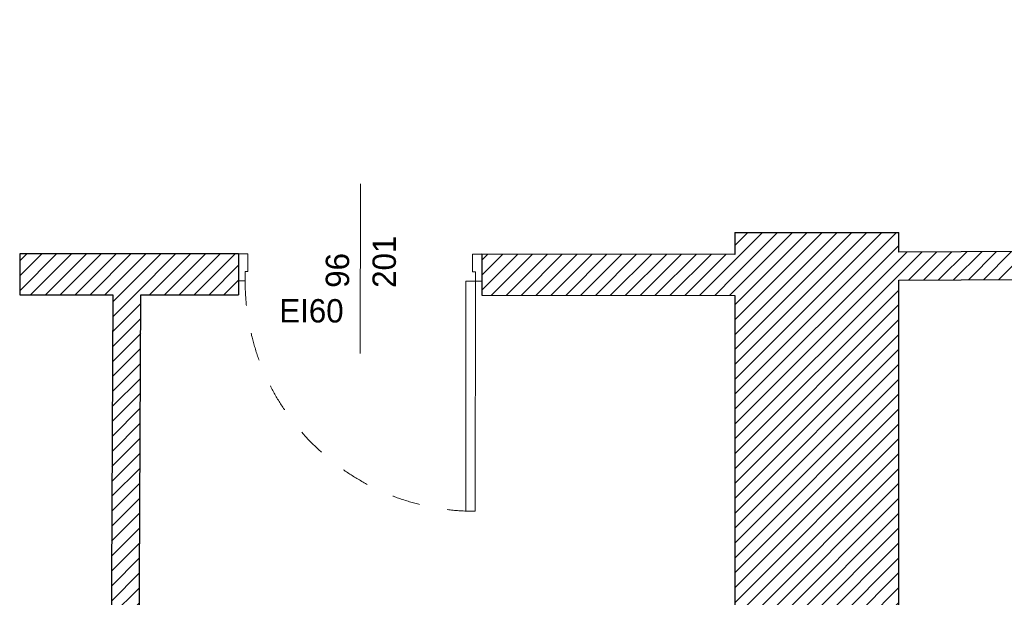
# Model space of a CAD drawing. Header units: millimetres. Extents: x 172139 to 266886, y 98118 to 138225.
# Tile 87 of 123: x 227383 to 231592, y 109739 to 112208. Entities that reach past the tile are written whole.
import ezdxf
from ezdxf.enums import TextEntityAlignment as Align

# ---------------------------------------------------------------- set-up
doc = ezdxf.new("R2010")
doc.units = ezdxf.units.MM
doc.header["$MEASUREMENT"] = 0
doc.linetypes.add('Przerywana', pattern=[240, 120, -120])
for name, color, linetype in [('Drzwi ArchiCAD', 7, 'Continuous'), ('KR_INW', 7, 'Continuous'), ('Znaczniki drzwi ArchiCADa', 7, 'Continuous')]:
    doc.layers.add(name, color=color, linetype=linetype)
for name, color, linetype, lineweight in [('Drzwi ArchiCAD_Nr_pióra__1', 7, 'Continuous', 13), ('Drzwi ArchiCAD_Nr_pióra__27', 7, 'Continuous', 25), ('KR_INW_Nr_pióra__101', 252, 'Continuous', 5), ('KR_INW_Nr_pióra__27', 7, 'Continuous', 25), ('KR_INW_Nr_pióra__47', 7, 'Continuous', 15), ('Znaczniki drzwi ArchiCADa_Nr_pióra__7', 7, 'Continuous', 13)]:
    doc.layers.add(name, color=color, linetype=linetype, lineweight=lineweight)
doc.layers.add('KR_INW_Nr_pióra__102', color=7, linetype='Continuous', lineweight=5, true_color=0xcccccc)
doc.layers.add('Znaczniki drzwi ArchiCADa_Nr_pióra__20', color=7, linetype='Continuous', lineweight=13, true_color=0xb00000)
doc.styles.add('GENERATED_STYLE_1', font='txt')
pattern_1 = [(45, (0, 0), (-31.819804, 31.819804), [])]

# ---------------------------------------------------------------- blocks, each defined once
blk = doc.blocks.new('Drzwi 19_22')
at = {"layer": 'Drzwi ArchiCAD_Nr_pióra__1', "linetype": 'Continuous'}
for p, q in [((452, 0), (452, 984)), ((452, 984), (492, 984)), ((492, 984), (492, 0)), ((-492, 0), (-520, 0)), ((-520, 0), (-520, -115)), ((-492, -40), (-492, 0)), ((492, 0), (452, 0)), ((520, 0), (492, 0)), ((492, 0), (492, -40)), ((520, -115), (520, 0)), ((-480, -40), (-492, -40)), ((-480, -115), (-480, -40)), ((492, -40), (480, -40)), ((480, -40), (480, -115)), ((-520, -115), (-480, -115)), ((480, -115), (520, -115))]:
    blk.add_line(p, q, dxfattribs=at)
at = {"layer": 'Drzwi ArchiCAD_Nr_pióra__1', "linetype": 'Przerywana'}
blk.add_arc((492, 0), 984, 90, 180, dxfattribs=at)
at = {"layer": 'Drzwi ArchiCAD_Nr_pióra__27', "linetype": 'Continuous'}
for p, q in [((-520, -115), (-520, 0)), ((520, -115), (520, 0))]:
    blk.add_line(p, q, dxfattribs=at)
blk = doc.blocks.new('Znacznik Wym 19_14')
at = {"layer": 'Znaczniki drzwi ArchiCADa_Nr_pióra__20', "linetype": 'Continuous'}
blk.add_line((0, -425), (0, 300), dxfattribs=at)
at = {"layer": 'Znaczniki drzwi ArchiCADa_Nr_pióra__7', "style": 'GENERATED_STYLE_1'}
for tag, rotation, p in [('AC_MarkerText_2', 90, (-17.6, -144.3)), ('AC_MarkerText_3', 90, (182.4, -144.3)), ('AC_MarkerText_5', 360, (-346, -322.6))]:
    blk.add_attdef(tag, text='', height=100, rotation=rotation, dxfattribs=at).set_placement(p, align=Align.BOTTOM_LEFT)
blk = doc.blocks.new('Ściana_47', base_point=(227382.7, 111207.3))
at = {"layer": 'KR_INW_Nr_pióra__101', "linetype": 'Continuous'}
h = blk.add_hatch(dxfattribs=at)
h.set_pattern_fill('Cegła_licówka', color=256, style=0, pattern_type=2)
h.set_pattern_definition(pattern_1)
h.paths.add_polyline_path([(227382.5, 111032.3), (228318.3, 111031.4), (228318.4, 111091.4), (228318.5, 111206.4), (227382.7, 111207.3)])
h = blk.add_hatch(dxfattribs=at)
h.set_pattern_fill('Cegła_licówka', color=256, style=0, pattern_type=2)
h.set_pattern_definition(pattern_1)
h.paths.add_polyline_path([(229358.3, 111030.5), (230440.1, 111029.5), (230440.1, 111204.5), (229358.5, 111205.5), (229358.4, 111090.5)])
at = {"layer": 'KR_INW_Nr_pióra__27', "linetype": 'Continuous'}
for p, q in [((228318.5, 111206.4), (228318.4, 111091.4)), ((229358.5, 111205.5), (229358.4, 111090.5)), ((228318.4, 111091.4), (228318.3, 111031.4)), ((229358.4, 111090.5), (229358.3, 111030.5))]:
    blk.add_line(p, q, dxfattribs=at)
at = {"layer": 'KR_INW_Nr_pióra__27', "linetype": 'Continuous', "flags": 128}
for points in [[(227382.7, 111207.3), (227382.5, 111032.3)], [(228318.5, 111206.4), (227382.7, 111207.3)], [(230440.1, 111204.5), (229358.5, 111205.5)], [(227382.5, 111032.3), (227780.5, 111031.9)], [(227900.5, 111031.8), (228318.3, 111031.4)], [(229358.3, 111030.5), (230440.1, 111029.5)]]:
    blk.add_lwpolyline(points, dxfattribs=at)
at = {"layer": 'Drzwi ArchiCAD', "linetype": 'Continuous', "xscale": -0.9999999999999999, "zscale": 1000, "rotation": 179.9471226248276}
blk.add_blockref('Drzwi 19_22', (228838.4, 111091), dxfattribs=at)
at = {"layer": 'Znaczniki drzwi ArchiCADa', "color": 14, "lineweight": 13, "true_color": 0xb00000}
ref = blk.add_blockref('Znacznik Wym 19_14', (228838.5, 111206), dxfattribs=dict(at, rotation=359.9471226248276))
ref.add_attrib('AC_MarkerText_2', '96', dxfattribs={"layer": 'Znaczniki drzwi ArchiCADa_Nr_pióra__7', "color": 7, "height": 100, "rotation": 89.9471, "style": 'GENERATED_STYLE_1'}).set_placement((228820.7, 111061.6), align=Align.BOTTOM_LEFT)
ref.add_attrib('AC_MarkerText_3', '201', dxfattribs={"layer": 'Znaczniki drzwi ArchiCADa_Nr_pióra__7', "color": 7, "height": 100, "rotation": 89.9471, "style": 'GENERATED_STYLE_1'}).set_placement((229020.7, 111061.4), align=Align.BOTTOM_LEFT)
ref.add_attrib('AC_MarkerText_5', 'EI60', dxfattribs={"layer": 'Znaczniki drzwi ArchiCADa_Nr_pióra__7', "color": 7, "height": 100, "rotation": 359.9471, "style": 'GENERATED_STYLE_1'}).set_placement((228492.2, 110883.7), align=Align.BOTTOM_LEFT)
blk = doc.blocks.new('*X305')
at = {"layer": 'KR_INW_Nr_pióra__102', "linetype": 'Continuous'}
for p, q in [((230447.3, 106996.2), (230439.7, 106999.6)), ((230490.2, 107000.2), (230481.2, 106996.2)), ((230500, 107001.6), (230490.2, 107000.2)), ((230509.8, 107000.2), (230500, 107001.6)), ((230518.8, 106996.2), (230509.8, 107000.2)), ((230561.7, 107000.2), (230552.7, 106996.2)), ((230571.4, 107001.6), (230561.7, 107000.2)), ((230581.2, 107000.2), (230571.4, 107001.6)), ((230590.2, 106996.2), (230581.2, 107000.2)), ((230628.9, 106998.4), (230624.1, 106996.2)), ((230454.9, 106989.9), (230447.3, 106996.2)), ((230460.5, 106981.8), (230454.9, 106989.9)), ((230463.7, 106972.5), (230460.5, 106981.8)), ((230461.9, 106953.1), (230464.1, 106962.6)), ((230464.1, 106962.6), (230463.7, 106972.5)), ((230464.9, 106972.5), (230464.4, 106962.6)), ((230464.4, 106962.6), (230466.7, 106953.1)), ((230468.1, 106981.8), (230464.9, 106972.5)), ((230473.6, 106989.9), (230468.1, 106981.8)), ((230481.2, 106996.2), (230473.6, 106989.9)), ((230526.4, 106989.9), (230518.8, 106996.2)), ((230531.9, 106981.8), (230526.4, 106989.9)), ((230535.1, 106972.5), (230531.9, 106981.8)), ((230533.3, 106953.1), (230535.6, 106962.6)), ((230535.6, 106962.6), (230535.1, 106972.5)), ((230536.3, 106972.5), (230535.9, 106962.6)), ((230535.9, 106962.6), (230538.1, 106953.1)), ((230539.5, 106981.8), (230536.3, 106972.5)), ((230545.1, 106989.9), (230539.5, 106981.8)), ((230552.7, 106996.2), (230545.1, 106989.9)), ((230597.8, 106989.9), (230590.2, 106996.2)), ((230603.4, 106981.8), (230597.8, 106989.9)), ((230604.1, 106979.6), (230603.4, 106981.8)), ((230616.5, 106989.9), (230615.1, 106987.9)), ((230624.1, 106996.2), (230616.5, 106989.9)), ((230439.7, 106921.2), (230457.1, 106944.4)), ((230457.1, 106944.4), (230461.9, 106953.1)), ((230466.7, 106953.1), (230471.4, 106944.4)), ((230492.9, 106915.9), (230471.4, 106944.4)), ((230499.4, 106900.3), (230492.9, 106915.9)), ((230507.1, 106915.9), (230501.2, 106901.7)), ((230507.1, 106915.9), (230528.6, 106944.4)), ((230528.6, 106944.4), (230533.3, 106953.1)), ((230538.1, 106953.1), (230542.9, 106944.4)), ((230548.2, 106937.3), (230542.9, 106944.4)), ((230439.7, 106868.8), (230440.3, 106868)), ((230440.3, 106868), (230449.9, 106862.8))]:
    blk.add_line(p, q, dxfattribs=at)
blk = doc.blocks.new('Ściana_48', base_point=(230440.1, 111297.9))
at = {"layer": 'KR_INW_Nr_pióra__101', "linetype": 'Continuous'}
h = blk.add_hatch(dxfattribs=at)
h.set_pattern_fill('Cegła_licówka', color=256, style=0, pattern_type=2)
h.set_pattern_definition(pattern_1)
h.paths.add_polyline_path([(231139.8, 107385.1), (231140.1, 111297.9), (230440.1, 111297.9), (230439.8, 107385.1)])
h = blk.add_hatch(dxfattribs=at)
h.set_pattern_fill('Cegła_licówka', color=256, style=0, pattern_type=2)
h.set_pattern_definition(pattern_1)
h.paths.add_polyline_path([(230439.7, 107005.1), (230637.8, 107005.1), (231139.8, 107385.1), (230439.8, 107385.1)])
at = {"layer": 'KR_INW_Nr_pióra__27', "linetype": 'Continuous'}
blk.add_line((230637.8, 107005.1), (230439.7, 107005.1), dxfattribs=at)
at = {"layer": 'KR_INW_Nr_pióra__27', "linetype": 'Continuous', "flags": 128}
for points in [[(230440.1, 111297.9), (230440.1, 111204.5)], [(230440.1, 111297.9), (231140.1, 111297.9)], [(231140.1, 111214.3), (231140.1, 111297.9)], [(231139.8, 107385.1), (231140.1, 111094.3)], [(230440.1, 111029.5), (230439.9, 108316.9)], [(230439.8, 107936.9), (230439.7, 107005.1)]]:
    blk.add_lwpolyline(points, dxfattribs=at)
at = {"layer": 'KR_INW_Nr_pióra__47', "linetype": 'Continuous', "flags": 128}
blk.add_lwpolyline([(230439.7, 106855.1), (230439.7, 107005.1)], dxfattribs=at)
at = {"layer": 'KR_INW'}
blk.add_blockref('*X305', (0, 0), dxfattribs=at)
blk = doc.blocks.new('Drzwi 19_23')
at = {"layer": 'Drzwi ArchiCAD_Nr_pióra__1', "linetype": 'Continuous'}
for p, q in [((452, 0), (452, 984)), ((452, 984), (492, 984)), ((492, 984), (492, 0)), ((-492, 0), (-520, 0)), ((-520, 0), (-520, -115)), ((-492, -40), (-492, 0)), ((492, 0), (452, 0)), ((520, 0), (492, 0)), ((492, 0), (492, -40)), ((520, -115), (520, 0)), ((-480, -40), (-492, -40)), ((-480, -115), (-480, -40)), ((492, -40), (480, -40)), ((480, -40), (480, -115)), ((-520, -115), (-480, -115)), ((480, -115), (520, -115))]:
    blk.add_line(p, q, dxfattribs=at)
at = {"layer": 'Drzwi ArchiCAD_Nr_pióra__1', "linetype": 'Przerywana'}
blk.add_arc((492, 0), 984, 90, 180, dxfattribs=at)
at = {"layer": 'Drzwi ArchiCAD_Nr_pióra__27', "linetype": 'Continuous'}
for p, q in [((-520, 0), (-520, -115)), ((520, 0), (520, -115))]:
    blk.add_line(p, q, dxfattribs=at)
blk = doc.blocks.new('Znacznik Wym 19_15')
at = {"layer": 'Znaczniki drzwi ArchiCADa_Nr_pióra__20', "linetype": 'Continuous'}
blk.add_line((0, 250), (0, -420), dxfattribs=at)
at = {"layer": 'Znaczniki drzwi ArchiCADa_Nr_pióra__7', "style": 'GENERATED_STYLE_1'}
blk.add_attdef('AC_MarkerText_5', text='', height=100, dxfattribs=at).set_placement((108.8, 44.2), align=Align.BOTTOM_LEFT)
for tag, p in [('AC_MarkerText_3', (-182.4, 30.7)), ('AC_MarkerText_2', (17.6, 30.7))]:
    blk.add_attdef(tag, text='', height=100, rotation=270, dxfattribs=at).set_placement(p, align=Align.BOTTOM_LEFT)
blk = doc.blocks.new('Ściana_49', base_point=(230440.1, 111210.6))
at = {"layer": 'KR_INW_Nr_pióra__101', "linetype": 'Continuous'}
h = blk.add_hatch(dxfattribs=at)
h.set_pattern_fill('Cegła_licówka', color=256, style=0, pattern_type=2)
h.set_pattern_definition(pattern_1)
h.paths.add_polyline_path([(231140.1, 111094.3), (231940.6, 111098.4), (231940.6, 111103.4), (231940, 111218.4), (231140.1, 111214.3)])
h = blk.add_hatch(dxfattribs=at)
h.set_pattern_fill('Cegła_licówka', color=256, style=0, pattern_type=2)
h.set_pattern_definition(pattern_1)
h.paths.add_polyline_path([(234078, 111229.6), (232980, 111223.9), (232980.6, 111108.9), (232980.6, 111103.9), (234079.3, 111109.6)])
at = {"layer": 'KR_INW_Nr_pióra__27', "linetype": 'Continuous'}
for p, q in [((231940, 111218.4), (231940.6, 111103.4)), ((232980, 111223.9), (232980.6, 111108.9)), ((231940.6, 111103.4), (231940.6, 111098.4)), ((232980.6, 111108.9), (232980.6, 111103.9))]:
    blk.add_line(p, q, dxfattribs=at)
at = {"layer": 'KR_INW_Nr_pióra__27', "linetype": 'Continuous', "flags": 128}
for points in [[(231940, 111218.4), (231140.1, 111214.3)], [(234078, 111229.6), (232980, 111223.9)], [(231140.1, 111094.3), (231940.6, 111098.4)], [(232980.6, 111103.9), (234079.3, 111109.6)]]:
    blk.add_lwpolyline(points, dxfattribs=at)
at = {"layer": 'Drzwi ArchiCAD', "linetype": 'Continuous', "zscale": 1000, "rotation": 0.2983996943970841}
blk.add_blockref('Drzwi 19_23', (232460, 111221.2), dxfattribs=at)
at = {"layer": 'Znaczniki drzwi ArchiCADa', "color": 14, "lineweight": 13, "true_color": 0xb00000}
ref = blk.add_blockref('Znacznik Wym 19_15', (232460, 111221.2), dxfattribs=dict(at, rotation=0.2983996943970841))
ref.add_attrib('AC_MarkerText_2', '96', dxfattribs={"layer": 'Znaczniki drzwi ArchiCADa_Nr_pióra__7', "color": 7, "height": 100, "rotation": 270.2984, "style": 'GENERATED_STYLE_1'}).set_placement((232477.7, 111251.9), align=Align.BOTTOM_LEFT)
ref.add_attrib('AC_MarkerText_3', '201', dxfattribs={"layer": 'Znaczniki drzwi ArchiCADa_Nr_pióra__7', "color": 7, "height": 100, "rotation": 270.2984, "style": 'GENERATED_STYLE_1'}).set_placement((232277.7, 111250.9), align=Align.BOTTOM_LEFT)
ref.add_attrib('AC_MarkerText_5', 'EI30', dxfattribs={"layer": 'Znaczniki drzwi ArchiCADa_Nr_pióra__7', "color": 7, "height": 100, "rotation": 0.2984, "style": 'GENERATED_STYLE_1'}).set_placement((232568.8, 111265.9), align=Align.BOTTOM_LEFT)
blk = doc.blocks.new('Ściana_58', base_point=(227781.3, 111206.9))
at = {"layer": 'KR_INW_Nr_pióra__101', "linetype": 'Continuous'}
h = blk.add_hatch(dxfattribs=at)
h.set_pattern_fill('Cegła_licówka', color=256, style=0, pattern_type=2)
h.set_pattern_definition(pattern_1)
h.paths.add_polyline_path([(227780.5, 111031.9), (227767.8, 108292.1), (227887.8, 108293.3), (227900.5, 111031.8)])
at = {"layer": 'KR_INW_Nr_pióra__27', "linetype": 'Continuous', "flags": 128}
for points in [[(227780.5, 111031.9), (227767.8, 108292.1)], [(227887.8, 108293.3), (227900.5, 111031.8)]]:
    blk.add_lwpolyline(points, dxfattribs=at)

msp = doc.modelspace()

# ---------------------------------------------------------------- block references
at = {"layer": 'KR_INW'}
for name, p in [('Ściana_49', (230440.1, 111210.6)), ('Ściana_47', (227382.7, 111207.3)), ('Ściana_48', (230440.1, 111297.9)), ('Ściana_58', (227781.3, 111206.9))]:
    msp.add_blockref(name, p, dxfattribs=at)

doc.saveas('drawing.dxf')
